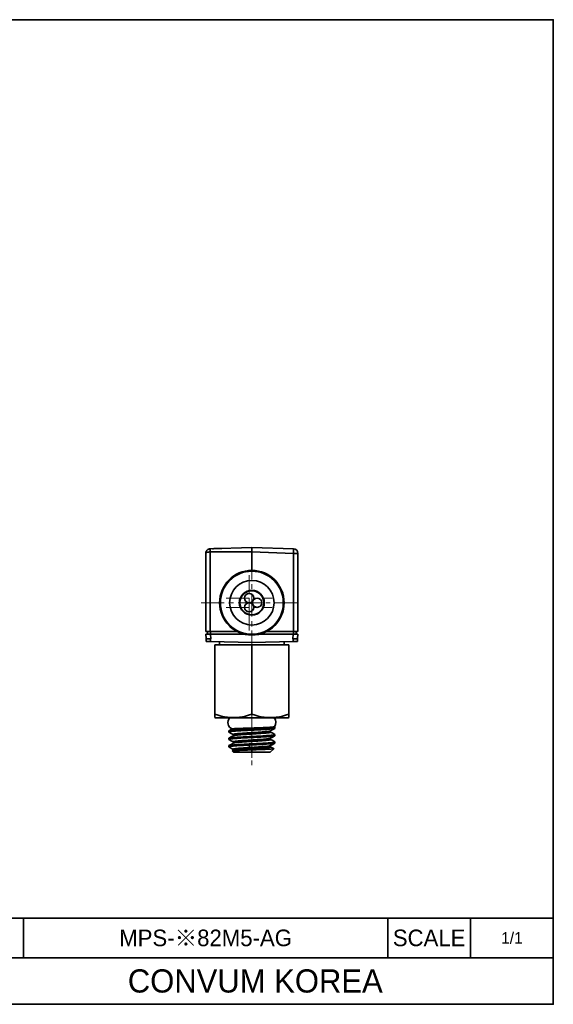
# Model space of a CAD drawing. Header units: millimetres. Extents: x 0 to 151, y 0 to 107.
# Tile 3 of 3: x 93 to 151, y 0 to 107. Entities that reach past the tile are written whole.
import ezdxf

# ---------------------------------------------------------------- set-up
doc = ezdxf.new("R2010")
doc.units = ezdxf.units.MM
doc.linetypes.add('CENTERX2', pattern=[4, 2.5, -0.5, 0.5, -0.5])
doc.layers.add('외형선', color=7, linetype='Continuous', lineweight=35)
doc.layers.add('중심선2', color=1, linetype='CENTERX2', lineweight=15)

msp = doc.modelspace()

# ---------------------------------------------------------------- linework, layer by layer
at = {"layer": '외형선'}
for p, q in [((113.58956509, 49.32988633), (113.58956509, 49.32432068)), ((113.58956509, 49.32432068), (113.58956509, 48.98770041)), ((113.58957225, 49.32988658), (118.1070294, 49.48763959)), ((122.62447611, 49.32988682), (118.1070294, 49.48763959)), ((113.10702751, 40.3876396), (113.10702751, 48.83019647)), ((118.10703145, 48.98778784), (113.5895702, 48.98770041)), ((113.5895702, 48.98770041), (113.58957776, 40.3876396)), ((118.10703145, 48.98778784), (118.10702956, 46.9876396)), ((118.10703145, 48.98778784), (122.6244766, 48.83017276)), ((123.10702751, 48.83019136), (122.62447466, 48.83019136)), ((122.62447725, 40.3876396), (122.62447661, 48.83011694)), ((123.10702751, 48.83019136), (123.10702751, 40.3876396)), ((116.89768884, 44.0876396), (116.95377125, 44.0876396)), ((119.26028377, 44.0876396), (119.31636617, 44.0876396)), ((116.95377125, 42.8876396), (116.89768884, 42.8876396)), ((119.31636617, 42.8876396), (119.26028377, 42.8876396)), ((113.10702751, 40.3876396), (113.58957776, 40.3876396)), ((113.12274984, 40.08763956), (113.14843091, 39.59761556)), ((113.14843091, 39.59761556), (113.14895427, 39.58762926)), ((113.30703008, 40.3876396), (113.30703008, 40.0876396)), ((113.58957776, 40.3876396), (116.48221983, 40.3876396)), ((113.60634527, 40.3876396), (113.60635126, 40.0876396)), ((113.64879005, 39.5776877), (113.62206874, 40.08763956)), ((117.27636526, 40.08763956), (113.62206874, 40.08763956)), ((122.59198627, 40.08763956), (118.93768975, 40.08763956)), ((119.73183519, 40.3876396), (122.62447725, 40.3876396)), ((122.59198627, 40.08763956), (122.56526496, 39.5776877)), ((122.6077391, 40.0876396), (122.6077244, 40.3876396)), ((122.62447725, 40.3876396), (123.10702751, 40.3876396)), ((122.90702632, 40.3876396), (122.90702482, 40.0876396)), ((123.06510074, 39.58762926), (123.0656241, 39.59761556)), ((123.0656241, 39.59761556), (123.09130517, 40.08763956)), ((114.10702751, 31.4037727), (114.10702751, 38.9176396)), ((118.10702751, 38.9176396), (114.10702751, 38.9176396)), ((114.61098367, 39.26099111), (114.61697689, 38.9176396)), ((118.10702751, 31.4037727), (118.10702751, 38.9176396)), ((122.10702751, 38.9176396), (118.10702751, 38.9176396)), ((121.59707812, 38.9176396), (121.60307134, 39.26099111)), ((122.10702751, 31.4037727), (122.10702751, 38.9176396)), ((114.10452751, 31.04795049), (114.15702751, 31.0176396)), ((114.15702751, 31.0176396), (118.10702751, 31.0176396)), ((118.10702751, 31.0176396), (122.05702751, 31.0176396)), ((122.05702751, 31.0176396), (122.10952751, 31.04795049)), ((117.5749124, 29.90272325), (117.52341651, 29.77535975)), ((120.60702751, 29.88999409), (120.60702751, 30.03671704)), ((115.60702751, 29.60536273), (115.60702751, 29.48998518)), ((115.60702751, 28.80536725), (115.60702751, 28.68997098)), ((120.60702751, 29.08997844), (120.60702751, 29.20536864)), ((115.60702751, 28.0053746), (115.60702751, 27.88996458)), ((120.60702751, 28.2899359), (120.60702751, 28.4053698)), ((115.9951808, 27.4294863), (116.10702751, 27.3176396)), ((116.10702751, 27.3176396), (118.10702763, 27.3176396)), ((118.10702802, 27.55626384), (118.10702763, 27.3176396)), ((118.10702802, 27.55626384), (118.10702763, 27.3176396)), ((120.10702751, 27.3176396), (120.47245722, 27.68306932)), ((150.7875264, 9.33446592), (86.1643008, 9.33446592)), ((93.3446592, 5.02625088), (93.3446592, 9.33446592)), ((132.8366304, 5.02625088), (132.8366304, 9.33446592)), ((141.8120784, 5.02625088), (141.8120784, 9.33446592)), ((150.7875264, 5.02625088), (86.1643008, 5.02625088))]:
    msp.add_line(p, q, dxfattribs=at)
msp.add_lwpolyline([(0, 0), (0, 106.62832224), (150.7875264, 106.62832224), (150.7875264, 0)], close=True, dxfattribs=at)
for points in [[(113.22260582, 49.14989791), (113.21804091, 49.14432896), (113.19478531, 49.11311328), (113.16971359, 49.0723072), (113.15006083, 49.03159558), (113.13250545, 48.98189438), (113.11999554, 48.92407776), (113.11506794, 48.86044098)], [(113.1946966, 49.11300442), (113.22050066, 49.14736167)], [(113.22050066, 49.14736167), (113.25548671, 49.18574596)], [(113.59482931, 49.32450967), (113.51187696, 49.31489161), (113.44156593, 49.29714709), (113.38547415, 49.27545806), (113.34216242, 49.2528427), (113.29968399, 49.22420481), (113.26932053, 49.19880999), (113.24290178, 49.17281671), (113.22260582, 49.14989791)], [(113.3208942, 49.24022518), (113.33541994, 49.24998814), (113.4207634, 49.2942018), (113.50702783, 49.32008938), (113.58957225, 49.32988659)], [(114.85702751, 49.3741759), (114.7334947, 49.36992874), (114.61513236, 49.36595559), (114.50341817, 49.36225646), (114.39951784, 49.35883133), (114.30429902, 49.35568021), (114.21835133, 49.35280311), (114.14201081, 49.35020001), (114.0753874, 49.34787092), (114.00149615, 49.34519171), (113.94404798, 49.34299963), (113.90197589, 49.34129468), (113.86465814, 49.33965062), (113.85348434, 49.3391026)], [(118.10703144, 48.98778784), (118.10703119, 49.08529718), (118.10703093, 49.17905616), (118.10703068, 49.26546413), (118.10703042, 49.34120274), (118.10703016, 49.4033634), (118.10702991, 49.44955893), (118.10702965, 49.47801529), (118.1070294, 49.48763965)], [(113.10702751, 48.83019136), (113.11768529, 48.93287628), (113.12872207, 48.97587564)], [(113.62206462, 40.08763935), (113.52062482, 40.08761495), (113.42592106, 40.08759808), (113.34120638, 40.08761884), (113.26890198, 40.08764295), (113.2090996, 40.08761947), (113.16281965, 40.08759868), (113.13314171, 40.08761529), (113.12274984, 40.08763956)], [(113.14895282, 39.58761872), (113.18500558, 39.58521133), (113.28762262, 39.58280394), (113.44112548, 39.58039655), (113.62208707, 39.57798916)], [(113.14895482, 39.58761883), (113.14895427, 39.58762926)], [(113.14947818, 39.57763253), (113.14895482, 39.58761883)], [(113.16469269, 39.28732228), (113.14947818, 39.57763253)], [(113.62208692, 39.57798927), (113.62207028, 39.27808339)], [(113.64879005, 39.5776877), (113.62208692, 39.57798927)], [(122.59196715, 39.57798925), (122.56526496, 39.5776877)], [(122.59196701, 39.57798906), (122.77292826, 39.58039645), (122.92643087, 39.58280384), (123.02904871, 39.58521124), (123.06510385, 39.58761864)], [(122.59198286, 39.27804562), (122.59196715, 39.57798925)], [(123.09130516, 40.08763935), (123.08091405, 40.08761495), (123.05123613, 40.08759808), (123.00495012, 40.08761884), (122.94513156, 40.08764295), (122.87284093, 40.08761947), (122.78813585, 40.08759868), (122.69343389, 40.08761529), (122.59198627, 40.08763956)], [(123.06457683, 39.57763253), (123.04936231, 39.28732219)], [(123.06510019, 39.58761883), (123.06457683, 39.57763253)], [(123.06510074, 39.58762926), (123.06510019, 39.58761883)], [(113.16469068, 39.28732218), (113.16971635, 39.28717857), (113.18662236, 39.28674603), (113.21787679, 39.28602457), (113.26548884, 39.28501417), (113.33064308, 39.28371484), (113.41328269, 39.28212659), (113.51168191, 39.2802494), (113.62207044, 39.27808329)], [(118.10702695, 39.18763961), (113.62207028, 39.27809725)], [(122.59198231, 39.2780972), (118.10702806, 39.18763961)], [(122.59198259, 39.27804542), (122.70276414, 39.28022029), (122.80138825, 39.28210507), (122.88407935, 39.28369977), (122.94914499, 39.28500438), (122.99658424, 39.28601891), (123.02764575, 39.28674336), (123.04439994, 39.28717772), (123.04936598, 39.287322)], [(114.10702751, 31.04651894), (114.10702751, 31.04651894), (114.10702751, 31.05660568), (114.10702751, 31.08692297), (114.10702751, 31.13747082), (114.10702751, 31.2058468), (114.10702751, 31.29461409), (114.10702751, 31.4037727)], [(114.10702751, 31.4037727), (114.45861615, 31.29468963), (114.79793636, 31.20592234), (115.12498813, 31.13747082), (115.45653533, 31.08696106), (115.78388184, 31.05664376), (116.10702765, 31.04651894), (116.42976627, 31.05660568), (116.75711269, 31.08692297), (117.08906689, 31.13747082), (117.41589202, 31.2058468), (117.75521222, 31.29461409), (118.10702751, 31.4037727)], [(118.10702751, 31.4037727), (118.45861615, 31.29468963), (118.79793636, 31.20592234), (119.12498813, 31.13747082), (119.45653533, 31.08696106), (119.78388184, 31.05664376), (120.10702765, 31.04651894), (120.42976627, 31.05660568), (120.75711269, 31.08692297), (121.08906689, 31.13747082), (121.41589202, 31.2058468), (121.75521222, 31.29461409), (122.10702751, 31.4037727)], [(122.10702751, 31.4037727), (122.10702751, 31.29468963), (122.10702751, 31.20592234), (122.10702751, 31.13747082), (122.10702751, 31.08696106), (122.10702751, 31.05664376), (122.10702751, 31.04651894)], [(117.57491307, 29.90272738), (117.36397412, 29.89593683), (117.1648468, 29.8893462), (116.9789523, 29.88295419), (116.8074534, 29.87675942), (116.65126175, 29.87076041), (116.51104818, 29.86495563), (116.38725559, 29.85934346), (116.28011386, 29.8539222), (116.18965633, 29.84869012), (116.11573736, 29.84364538), (116.0580507, 29.83878611), (116.01614807, 29.83411037), (115.9894578, 29.82961616), (115.97825259, 29.8259512)], [(118.10702751, 29.91968111), (117.92696316, 29.91393047), (117.74922458, 29.90827892), (117.57491307, 29.90272738)], [(120.55607113, 30.06636725), (120.54000125, 30.05679381), (120.50556429, 30.04721866), (120.45204549, 30.03767618), (120.37888238, 30.02817272), (120.28571271, 30.01871475), (120.1724009, 30.00930889), (120.03906346, 29.99996194), (119.88609276, 29.99068081), (119.71417849, 29.98147259), (119.52432587, 29.97234449), (119.31786988, 29.9633039), (119.09648472, 29.95435831), (118.86218748, 29.94551539), (118.61733539, 29.93678291), (118.36461568, 29.92816881), (118.10702751, 29.91968114)], [(120.60702749, 30.03671198), (120.60369646, 30.02822267), (120.58282063, 30.01400527), (120.54239009, 29.99982983), (120.48208773, 29.98569635), (120.40176911, 29.97160482), (120.30147619, 29.95755525), (120.18144995, 29.94354763), (120.04214147, 29.92958198), (119.88422129, 29.91565828), (119.70858662, 29.90177654), (119.51636623, 29.88793675), (119.30892262, 29.87413892), (119.08785123, 29.86038305), (118.85497646, 29.84666913), (118.6123442, 29.83299717), (118.36221068, 29.81936717), (118.10702751, 29.80577912)], [(120.59730798, 29.87876277), (120.59498909, 29.87749361), (120.55899027, 29.86499325), (120.49937775, 29.85249289), (120.41672561, 29.83999253), (120.31182985, 29.82749217), (120.18570066, 29.81499181), (120.03955274, 29.80249145), (119.87479356, 29.78999109), (119.69300986, 29.77749073), (119.4959523, 29.76499038), (119.28551865, 29.75249002), (119.0637355, 29.73998966), (118.83273875, 29.7274893), (118.594753, 29.71498894), (118.3520702, 29.70248858), (118.10702751, 29.68998822)], [(120.13005183, 29.60785648), (120.39113898, 29.75941636), (120.59995797, 29.88051674)], [(120.58999245, 30.05637645), (120.55762116, 30.07519541)], [(120.58952922, 30.05638752), (120.59026698, 30.05596331)], [(120.59026698, 30.05596331), (120.60549264, 30.04248202), (120.60702749, 30.03671198)], [(120.60702751, 29.88999409), (120.59730798, 29.87876277)], [(118.10702751, 29.68998822), (117.86198454, 29.67748803), (117.61930147, 29.66498783), (117.38131548, 29.65248763), (117.1503185, 29.63998744), (116.92853515, 29.62748724), (116.71810134, 29.61498705), (116.52104367, 29.60248685), (116.3392599, 29.58998665), (116.17450071, 29.57748646), (116.02835283, 29.56498626), (115.90222374, 29.55248607), (115.79732814, 29.53998587), (115.71467623, 29.52748567), (115.65506399, 29.51498548), (115.61906552, 29.50248528), (115.60702751, 29.48998518)], [(115.60702751, 29.60536273), (115.61211601, 29.61348823), (115.61651243, 29.6164577)], [(115.60702751, 29.48998518), (115.61671019, 29.47877533)], [(118.10702751, 28.88997474), (117.86198459, 28.8774745), (117.61930157, 28.86497426), (117.38131562, 28.85247402), (117.15031868, 28.83997378), (116.92853537, 28.82747354), (116.7181016, 28.81497331), (116.52104394, 28.80247307), (116.33926018, 28.78997283), (116.174501, 28.77747259), (116.02835311, 28.76497235), (115.902224, 28.75247211), (115.79732837, 28.73997188), (115.71467642, 28.72747164), (115.65506413, 28.7149714), (115.61906559, 28.70247116), (115.60702751, 28.68997098)], [(115.60702751, 28.80536725), (115.61669156, 28.81656627)], [(115.6140714, 29.48053776), (115.84917634, 29.3441906), (116.08404702, 29.20784343)], [(115.97883554, 29.82658723), (115.84887167, 29.75117497), (115.61650476, 29.61643848)], [(115.61651243, 29.6164577), (115.63685425, 29.62505048), (115.68194943, 29.63661274), (115.7470299, 29.64817499), (115.83155935, 29.65973724), (115.93484114, 29.67129949), (116.05602413, 29.68286174), (116.19410963, 29.69442399), (116.34795967, 29.70598624), (116.51630636, 29.71754849), (116.69776233, 29.72911074), (116.8908322, 29.74067299), (117.09392484, 29.75223525), (117.30536656, 29.7637975), (117.52341484, 29.77535975)], [(116.08112895, 29.08599051), (115.84900177, 28.9512697), (115.61664976, 28.8165489)], [(115.61669156, 28.81656627), (115.61906569, 28.8178674), (115.6550643, 28.83036754), (115.71467666, 28.84286768), (115.79732867, 28.85536782), (115.90222434, 28.86786797), (116.02835347, 28.88036811), (116.17450137, 28.89286825), (116.33926055, 28.90536839), (116.52104429, 28.91786854), (116.71810192, 28.93036868), (116.92853566, 28.94286882), (117.15031892, 28.95536896), (117.38131581, 28.96786911), (117.6193017, 28.98036925), (117.86198465, 28.99286939), (118.10702751, 29.00536953)], [(116.0807578, 28.40974838), (116.07641699, 28.41258897), (116.07043578, 28.42808373), (116.09473259, 28.4435785), (116.14916618, 28.45907327), (116.23244502, 28.47456803), (116.34315959, 28.4900628), (116.47990035, 28.50555756), (116.64104121, 28.52105233), (116.82393357, 28.5365471), (117.02562741, 28.55204186), (117.24317263, 28.56753663), (117.4735918, 28.58303139), (117.7135079, 28.59852616), (117.95924134, 28.61402093), (118.20710503, 28.62951569), (118.45341275, 28.64501046), (118.69456559, 28.66050522), (118.92712624, 28.67599999), (119.14767489, 28.69149476), (119.35279174, 28.70698952), (119.5392172, 28.72248429), (119.70448501, 28.73797905), (119.84637405, 28.75347382), (119.96266327, 28.76896859), (120.05119351, 28.78446335), (120.11076747, 28.79995812), (120.13289386, 28.80952178)], [(116.08061753, 29.20983993), (116.07083976, 29.2183168), (116.07608537, 29.23381157), (116.1114851, 29.24930633), (116.17679054, 29.2648011), (116.27056301, 29.28029587), (116.39121302, 29.29579063), (116.53715104, 29.3112854), (116.706619, 29.32678017), (116.8968943, 29.34227493), (117.10491185, 29.3577697), (117.32760617, 29.37326446), (117.56189466, 29.38875923), (117.80437069, 29.404254), (118.05133796, 29.41974876), (118.29908998, 29.43524353), (118.54392081, 29.45073829), (118.78222972, 29.46623306), (119.01064785, 29.48172783), (119.22583728, 29.49722259), (119.42446009, 29.51271736), (119.6033166, 29.52821212), (119.76003749, 29.54370689), (119.8925621, 29.55920166), (119.99883029, 29.57469642), (120.07682684, 29.59019119), (120.12544848, 29.60568595), (120.13282591, 29.60946782)], [(116.08078625, 29.08567257), (116.09187746, 29.09102362), (116.1261898, 29.1021404), (116.17542093, 29.11325718), (116.23921095, 29.12437396), (116.3172, 29.13549074), (116.40900999, 29.14660752), (116.51393694, 29.1577243), (116.63099543, 29.16884108), (116.75919082, 29.17995786), (116.89752843, 29.19107464), (117.04501363, 29.20219142), (117.20064993, 29.21330819), (117.3633164, 29.22442497), (117.53169014, 29.23554175), (117.70442971, 29.24665853), (117.88019371, 29.25777531), (118.05764073, 29.26889209), (118.23542935, 29.28000887), (118.41222681, 29.29112565), (118.58672787, 29.30224243), (118.75763279, 29.31335921), (118.92364184, 29.32447599), (119.08345527, 29.33559277), (119.23577334, 29.34670954), (119.37933698, 29.35782632), (119.51315546, 29.3689431), (119.63634676, 29.38005988), (119.74802917, 29.39117666), (119.84732099, 29.40229344), (119.93334049, 29.41341022), (120.0052297, 29.424527), (120.06249166, 29.43564378), (120.10491059, 29.44676056), (120.13227815, 29.45787734), (120.14438596, 29.46899412), (120.14102568, 29.48011089), (120.13343893, 29.48569319)], [(116.08300476, 29.20822778), (116.09363143, 29.19869503), (116.10303023, 29.1848688), (116.10885651, 29.1711305), (116.11174477, 29.15909553), (116.11263543, 29.14928409), (116.11239071, 29.14145114), (116.11062378, 29.13042813), (116.10865212, 29.12348201), (116.10615867, 29.11694274), (116.10323818, 29.11086325), (116.09211453, 29.09502378), (116.08180738, 29.08627468)], [(118.10702751, 29.80577912), (117.91088002, 29.79563933), (117.71594185, 29.78549954), (117.52341484, 29.77535975)], [(118.10702751, 29.00536953), (118.35207034, 29.01786948), (118.59475327, 29.03036942), (118.83273914, 29.04286936), (119.06373601, 29.05536931), (119.28551925, 29.06786925), (119.49595298, 29.08036919), (119.6930106, 29.09286914), (119.87479434, 29.10536908), (120.03955352, 29.11786902), (120.18570142, 29.13036896), (120.31183056, 29.14286891), (120.41672624, 29.15536885), (120.49937827, 29.16786879), (120.55899065, 29.18036874), (120.59498929, 29.19286868), (120.60702751, 29.20536862)], [(120.59741734, 29.07881063), (120.59498915, 29.07747812), (120.55899039, 29.06497789), (120.49937791, 29.05247767), (120.4167258, 29.03997744), (120.31183006, 29.02747721), (120.18570089, 29.01497699), (120.03955298, 29.00247676), (119.8747938, 28.98997654), (119.69301009, 28.97747631), (119.49595251, 28.96497609), (119.28551884, 28.95247586), (119.06373566, 28.93997564), (118.83273887, 28.92747541), (118.59475308, 28.91497519), (118.35207024, 28.90247496), (118.10702751, 28.88997474)], [(120.13296957, 28.68568831), (120.11897967, 28.69786366), (120.1101926, 28.71136744), (120.10553912, 28.7221984), (120.10348621, 28.7289961), (120.10116721, 28.7497193), (120.10341034, 28.7656462), (120.10466342, 28.77009562), (120.10542922, 28.77241473), (120.10699429, 28.7765495), (120.11005811, 28.78321667), (120.11514853, 28.79183955), (120.12279212, 28.80128144), (120.12453015, 28.80298662)], [(120.13233533, 29.4863426), (120.12192852, 29.49509245), (120.11070055, 29.5109293), (120.10291911, 29.53190699), (120.1014519, 29.54148745), (120.10118915, 29.54931398), (120.10205829, 29.55911775), (120.104914, 29.57113872), (120.11069634, 29.5848544), (120.12004233, 29.59864937), (120.13116186, 29.60850298)], [(120.13007475, 28.80788429), (120.13169161, 28.80882344)], [(120.13082588, 28.80800583), (120.13330727, 28.8095147)], [(120.13169161, 28.80882344), (120.33568257, 28.92724759), (120.60006442, 29.08057774)], [(120.59737959, 29.21653699), (120.36500039, 29.35127522), (120.13284818, 29.48601345)], [(120.13289386, 28.80952178), (120.13433261, 28.8103825)], [(120.60702751, 29.20536864), (120.59738451, 29.21655526)], [(120.60702751, 29.08997844), (120.59741734, 29.07881063)], [(115.60702751, 28.68997098), (115.61647312, 28.67889925)], [(115.60702751, 28.0053746), (115.60992671, 28.01150711), (115.62103596, 28.0188597)], [(115.60762373, 27.89274523), (115.60761492, 27.8927246), (115.60702751, 27.88996458)], [(115.60702751, 27.88996458), (115.61191126, 27.88200292), (115.620695, 27.87664208)], [(117.8131848, 28.07493651), (117.60546251, 28.06421997), (117.40127158, 28.05350343), (117.20205176, 28.0427869), (117.00924281, 28.03207036), (116.82428202, 28.02135382), (116.64848109, 28.01063729), (116.48296856, 27.99992075), (116.32885853, 27.98920422), (116.18726512, 27.97848768), (116.05930242, 27.96777114), (115.94602215, 27.95705461), (115.84810412, 27.94633807), (115.76609096, 27.93562154), (115.7005251, 27.924905), (115.65194897, 27.91418846), (115.62089875, 27.90347193), (115.60763654, 27.89275539), (115.60724676, 27.89152082)], [(115.60724676, 27.89152082), (115.60764242, 27.88739712)], [(115.60764242, 27.88739712), (115.6120497, 27.88203885), (115.61685087, 27.87879409)], [(115.61379281, 28.68067328), (115.84882072, 28.54438), (116.08361905, 28.40808672)], [(116.08114426, 28.28597598), (115.84899025, 28.15123648), (115.61661074, 28.01649697)], [(118.3520782, 28.21786033), (118.22735694, 28.2114909), (117.98577575, 28.19918266), (117.74533677, 28.18687443), (117.50826662, 28.17456619), (117.27677244, 28.16225795), (117.05305453, 28.14994971), (116.83918431, 28.13764147), (116.63711576, 28.12533324), (116.44879436, 28.113025), (116.27598842, 28.10071676), (116.12022796, 28.08840852), (115.98302495, 28.07610028), (115.86571449, 28.06379205), (115.76927669, 28.05148381), (115.69464919, 28.03917557), (115.64262734, 28.02686733), (115.61663963, 28.01651375)], [(115.61680139, 27.87882276), (116.08113932, 27.60942645)], [(116.0810458, 27.60948083), (116.0798486, 27.61019668), (116.06926172, 27.62433721), (116.08371886, 27.63847775), (116.12335534, 27.65261829), (116.18748548, 27.66675883), (116.2750952, 27.68089937), (116.38516961, 27.69503991), (116.51663767, 27.70918045), (116.66780705, 27.72332099), (116.8365988, 27.73746153), (117.02092811, 27.75160207), (117.21869594, 27.76574261), (117.42750356, 27.77988315), (117.64466793, 27.79402369), (117.86749478, 27.80816423)], [(116.0830337, 28.4083432), (116.09515081, 28.39733252), (116.10397605, 28.38386844), (116.10866784, 28.37306362), (116.11074017, 28.36627997), (116.11241431, 28.35787458), (116.11311455, 28.3455886), (116.11092128, 28.32968252), (116.10968332, 28.32523873), (116.10892599, 28.3229231), (116.10738349, 28.31879529), (116.10436116, 28.31213572), (116.09932757, 28.30352092), (116.09174806, 28.2940877), (116.08128866, 28.28586445)], [(116.08141639, 28.28593656), (116.09088868, 28.29061553), (116.12427271, 28.30173231), (116.17294785, 28.31284908), (116.23657795, 28.32396586), (116.31446008, 28.33508264), (116.40587032, 28.34619942), (116.51008474, 28.3573162), (116.6263794, 28.36843298), (116.75402974, 28.37954976), (116.89217054, 28.39066654), (117.03962086, 28.40178332), (117.19515674, 28.4129001), (117.35755422, 28.42401688), (117.52558935, 28.43513365), (117.69803817, 28.44625043), (117.8736554, 28.45736721), (118.05109897, 28.46848399), (118.2289993, 28.47960077), (118.40598681, 28.49071755), (118.58069196, 28.50183433), (118.75174516, 28.51295111), (118.9177923, 28.52406789), (119.07762939, 28.53518467), (119.23013689, 28.54630145), (119.37419619, 28.55741823), (119.5086887, 28.568535), (119.63249583, 28.57965178), (119.7445094, 28.59076856), (119.84388851, 28.60188534), (119.93007575, 28.61300212), (120.00252743, 28.6241189), (120.0606998, 28.63523568), (120.10404917, 28.64635246), (120.13203344, 28.65746924), (120.14433515, 28.66858602), (120.14108877, 28.6797028), (120.13317324, 28.6855687)], [(117.81317892, 28.07499318), (117.6054395, 28.0642715), (117.4012536, 28.05354981), (117.20206777, 28.04282813), (117.00929315, 28.03210645), (116.82429546, 28.02138477), (116.64838532, 28.01066309), (116.48280896, 27.99994141), (116.32873942, 27.98921973), (116.18726821, 27.97849805), (116.08552898, 27.97006715)], [(117.76700937, 28.18800381), (117.86947521, 28.19325791), (118.10702751, 28.20537463)], [(118.10702751, 28.08990459), (117.95984794, 28.08244888), (117.81317892, 28.07499318)], [(117.81318762, 28.0750957), (118.06712329, 28.08806189), (118.32141401, 28.10102809), (118.57346281, 28.11399428), (118.82073776, 28.12696048), (119.06072294, 28.13992667), (119.29090241, 28.15289287), (119.5087603, 28.16585906), (119.71185551, 28.17882526), (119.89826264, 28.19179145), (120.06627367, 28.20475765), (120.21418132, 28.21772384), (120.34027835, 28.23069004), (120.44291234, 28.24365623), (120.52113937, 28.25662243), (120.57450891, 28.26958862), (120.59773165, 28.27917861)], [(117.81318868, 28.07509575), (117.84034246, 27.94169439), (117.86749625, 27.80829304)], [(117.86749711, 27.80829309), (118.11492898, 27.82378786), (118.36218307, 27.83928262), (118.60567623, 27.85477739), (118.84190329, 27.87027215), (119.06736588, 27.88576692), (119.27856563, 27.90126169), (119.47218723, 27.91675645), (119.64566488, 27.93225122), (119.79662455, 27.94774598), (119.92269218, 27.96324075), (120.02157575, 27.97873552), (120.09198276, 27.99423028), (120.12703274, 28.00645899)], [(117.86749719, 27.80831372), (117.86962006, 27.7943482), (117.87124899, 27.77613766), (117.87229357, 27.75509692), (117.87266343, 27.7326408), (117.87229826, 27.71018414), (117.87125832, 27.68914175), (117.86963405, 27.67092847), (117.86751585, 27.65695912)], [(117.86751585, 27.65695912), (118.04488629, 27.6680759), (118.2226893, 27.67919268), (118.39958504, 27.69030945), (118.5742639, 27.70142623), (118.74543953, 27.71254301), (118.9118262, 27.72365979), (119.07213816, 27.73477657), (119.22508968, 27.74589335), (119.36939843, 27.75701013), (119.50395358, 27.76812691), (119.62789238, 27.77924369), (119.7403715, 27.79036047), (119.84054763, 27.80147725), (119.92757743, 27.81259402), (120.00061778, 27.8237108), (120.05898423, 27.83482758), (120.10243851, 27.84594436), (120.13082015, 27.85706114), (120.14396868, 27.86817792), (120.14172362, 27.8792947), (120.13336129, 27.88570948)], [(118.10702751, 28.20537463), (118.35207036, 28.21787432), (118.59475331, 28.23037402), (118.8327392, 28.24287372), (119.06373608, 28.25537342), (119.28551934, 28.26787312), (119.49595308, 28.28037282), (119.69301071, 28.29287251), (119.87479445, 28.30537221), (120.03955364, 28.31787191), (120.18570153, 28.33037161), (120.31183066, 28.34287131), (120.41672633, 28.35537101), (120.49937834, 28.3678707), (120.55899071, 28.3803704), (120.59498932, 28.3928701), (120.60702751, 28.4053698)], [(120.21385471, 28.21754597), (120.18570117, 28.21492413), (120.03955326, 28.20242217), (119.87479409, 28.18992022), (119.69301036, 28.17741827), (119.49595276, 28.16491631), (119.28551906, 28.15241436), (119.06373584, 28.13991241), (118.83273901, 28.12741045), (118.59475318, 28.1149085), (118.35207029, 28.10240655), (118.10702751, 28.08990459)], [(120.133171, 27.88582284), (120.12007395, 27.89684788), (120.11065077, 27.91069368), (120.10483404, 27.92443709), (120.10196712, 27.93646235), (120.10109368, 27.94625501), (120.10135105, 27.95406953), (120.1031307, 27.96505273), (120.10510681, 27.97196991), (120.10760068, 27.9784785), (120.11051666, 27.98452554), (120.12158024, 28.0002498), (120.13290424, 28.00956131)], [(120.12703274, 28.00645899), (120.13250796, 28.00927687)], [(120.13067111, 28.00820699), (120.13328155, 28.00972306)], [(120.13250796, 28.00927687), (120.13328835, 28.00972505), (120.13358887, 28.00990155)], [(120.4673912, 27.69191672), (120.36497317, 27.75131346), (120.13282533, 27.88604647)], [(120.59747155, 28.41648778), (120.36516309, 28.55118988), (120.13307638, 28.68589199)], [(120.13328155, 28.00972306), (120.36555152, 28.14454076), (120.59588878, 28.27811057)], [(120.60702751, 28.2899359), (120.59498923, 28.2774339), (120.58374135, 28.2725415)], [(120.59744699, 28.4165021), (120.60627581, 28.40842271), (120.60547541, 28.40088709)], [(120.60702751, 28.4053698), (120.6022486, 28.41324348)], [(115.99744939, 27.43740068), (115.99518077, 27.42948634)], [(117.84502311, 27.54675851), (117.64687008, 27.539429), (117.45380981, 27.53209949), (117.26740299, 27.52476998), (117.08914503, 27.51744047), (116.92045404, 27.51011096), (116.76265957, 27.50278145), (116.61699218, 27.49545194), (116.48457383, 27.48812242), (116.33034449, 27.47834974), (116.20347466, 27.46857706), (116.10557779, 27.45880438), (116.03782697, 27.4490317), (116.00094158, 27.43925902), (115.99744939, 27.43740068)], [(116.08091719, 27.4858243), (115.99927373, 27.43842255)], [(116.07961933, 27.48509118), (116.08087014, 27.48583904)], [(116.08253048, 27.48683514), (116.08074758, 27.48576996)], [(116.08087014, 27.48583904), (116.09850108, 27.4937739), (116.14244522, 27.50633889), (116.20542707, 27.51890388), (116.28675242, 27.53146887), (116.3857271, 27.54403387), (116.50160941, 27.55659886), (116.63320163, 27.56916385), (116.77905183, 27.58172884), (116.93770537, 27.59429384), (117.10770759, 27.60685883), (117.28753221, 27.61942382), (117.47536385, 27.63198881), (117.66931424, 27.64455381), (117.86749512, 27.6571188)], [(116.08095467, 27.6095381), (116.10152859, 27.58787248), (116.10964375, 27.56917954), (116.11281415, 27.54777058), (116.10962285, 27.52623329), (116.10141562, 27.50746228), (116.08803098, 27.49097135)], [(117.86749388, 27.65713872), (117.85625781, 27.60194612), (117.84502175, 27.54675352)], [(118.10702802, 27.55626525), (117.84502311, 27.54675851)], [(118.10702763, 27.3176396), (118.33753598, 27.3176396), (118.56024988, 27.3176396), (118.77516934, 27.3176396), (118.98170224, 27.3176396), (119.17573773, 27.3176396), (119.3572758, 27.3176396), (119.52220848, 27.3176396), (119.66867044, 27.3176396), (119.7966617, 27.3176396), (119.90453323, 27.3176396), (119.98980393, 27.3176396), (120.0524738, 27.3176396), (120.09183289, 27.3176396), (120.10692572, 27.3176396), (120.10710621, 27.3176396)], [(118.10702802, 27.55626525), (118.32722848, 27.5641905), (118.54685443, 27.57211576), (118.76376837, 27.58004101), (118.97584427, 27.58796627), (119.18098834, 27.59589152), (119.37715976, 27.60381677), (119.56239091, 27.61174203), (119.73480708, 27.61966728), (119.89264542, 27.62759254), (120.0342729, 27.63551779), (120.1582031, 27.64344305), (120.26311174, 27.6513683), (120.34785066, 27.65929355), (120.41146022, 27.66721881), (120.45317994, 27.67514406), (120.47245722, 27.68306932)], [(118.96643675, 27.58759747), (118.78350557, 27.58075836), (118.56024864, 27.57259046), (118.33398443, 27.56442257), (118.10702854, 27.55625468)], [(120.47296056, 27.68360983), (120.46937042, 27.68085652)], [(120.46966941, 27.69059602), (120.47362006, 27.68694098), (120.47296056, 27.68360983)], [(120.47245722, 27.68306932), (120.4736916, 27.68493805)]]:
    msp.add_lwpolyline(points, dxfattribs=at)
for centre, radius in [((118.10702751, 43.4876396), 3.5), ((118.10702751, 43.4876396), 3.41242004), ((118.10702751, 43.4876396), 2.41257235), ((118.10702751, 43.4876396), 1.35), ((118.10702751, 43.4876396), 1.3), ((117.81835237, 43.9876396), 0.5), ((117.81835237, 42.9876396), 0.5), ((117.81835237, 42.9876396), 0.5)]:
    msp.add_circle(centre, radius, dxfattribs=at)
for centre, radius, start, end in [((122.60702751, 48.83019136), 0.5, 0, 88.0001315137), ((117.81835237, 43.9876396), 0.5, 90, 270), ((117.81835237, 43.9876396), 0.5, 270, 90), ((118.68437778, 43.4876396), 0.5, 90, 270), ((118.68437778, 43.4876396), 0.5, 90, 270), ((118.68437778, 43.4876396), 0.5, 270, 90), ((116.25702751, 30.5176396), 0.75, 138.1896851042, 248.0299544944), ((119.95702751, 30.5176396), 0.75, 323.0066969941, 41.8103148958)]:
    msp.add_arc(centre, radius, start, end, dxfattribs=at)
msp.add_ellipse((122.60702751, 48.83019136), major_axis=(-0.01744975, -0.49969541), ratio=0.0348782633, start_param=1.5718653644, end_param=3.1416632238, dxfattribs=at)
for points in [[(113.10702751, 48.83019647), (113.10704627, 48.84161766), (113.10968557, 48.85255146), (113.11507867, 48.86303733)], [(113.62207904, 39.57809708), (113.56940731, 39.57915942), (113.47060926, 39.58115209), (113.3367152, 39.58385261), (113.23312379, 39.58594196), (113.16466632, 39.58732269), (113.1496585, 39.58762538), (113.14921155, 39.5876344)], [(123.06484346, 39.5876344), (123.06423948, 39.58762222), (123.04881787, 39.58731118), (122.97897613, 39.58590253), (122.87463014, 39.58379796), (122.741049, 39.58110375), (122.64367428, 39.57913979), (122.59197597, 39.57809708)]]:
    msp.add_open_spline(points, degree=3, dxfattribs=at)
msp.add_open_spline([(113.11507867, 48.86303733), (113.11560107, 48.86405305), (113.12219077, 48.87621112), (113.14175387, 48.89807459), (113.18747266, 48.92543633), (113.2483412, 48.94810729), (113.32181557, 48.96583396), (113.40515547, 48.9784962), (113.49536854, 48.98598236), (113.55821303, 48.98769971), (113.5895702, 48.98770041)], degree=3, knots=[0, 0, 0, 0, 0.00691853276, 0.08315834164, 0.15733159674, 0.22957599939, 0.300140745, 0.36937361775, 0.43781133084, 0.5057879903, 0.5057879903, 0.5057879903, 0.5057879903], dxfattribs=at)
at = {"layer": '중심선2'}
for p, q in [((118.10702751, 37.9876396), (118.10702751, 48.9876396)), ((117.81835237, 41.4876396), (117.81835237, 46.4876396)), ((117.81835237, 40.4876396), (117.81835237, 45.4876396)), ((115.31835237, 43.9876396), (120.31835237, 43.9876396)), ((112.60702751, 43.4876396), (123.60702751, 43.4876396)), ((115.31835237, 42.9876396), (120.31835237, 42.9876396)), ((118.10702751, 36.9176396), (118.10702751, 41.26099111)), ((118.10702751, 29.0176396), (118.10702751, 33.04795049)), ((118.10702751, 27.82210492), (118.10702751, 33.0176396)), ((118.10702751, 32.03671704), (118.10702751, 26.68997098)), ((118.10702751, 30.4053698), (118.10702751, 25.88996458))]:
    msp.add_line(p, q, dxfattribs=at)

# ---------------------------------------------------------------- texts
at = {"layer": '외형선', "attachment_point": 5}
for s, insert, char_height, width in [('MPS-※82M5-AG', (113.0906448, 7.1803584), 1.7950896, 39.4919712), ('SCALE', (137.3243544, 7.1803584), 1.7950896, 8.975448), ('1/1', (146.2998024, 7.1803584), 1.25656272, 8.975448)]:
    msp.add_mtext(s, dxfattribs=dict(at, insert=insert, char_height=char_height, width=width))
at = {"layer": '외형선', "color": 1, "insert": (118.4759136, 2.51312544), "char_height": 2.51312544, "width": 64.6232256, "attachment_point": 5}
msp.add_mtext('CONVUM KOREA', dxfattribs=at)

doc.saveas('drawing.dxf')
